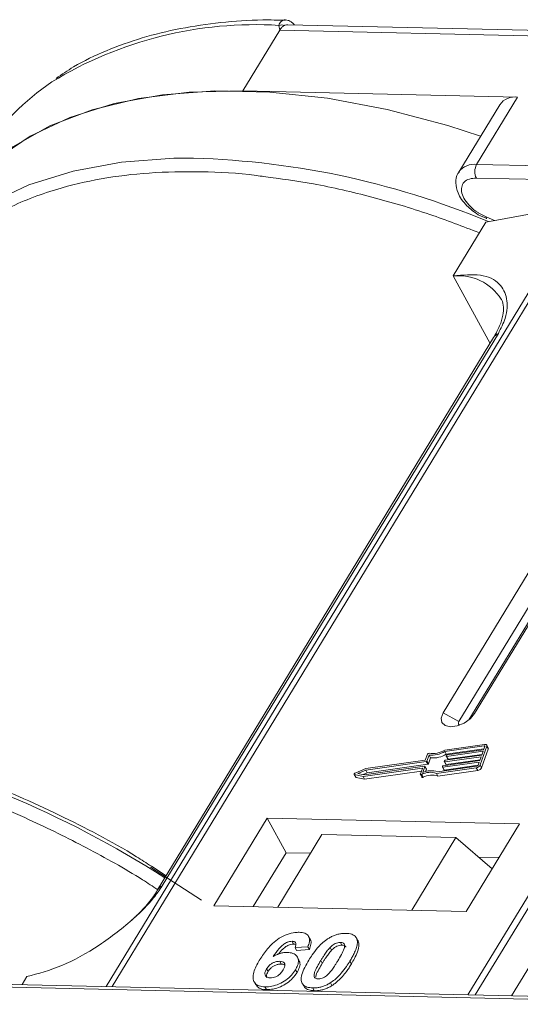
# Model space of a CAD drawing. Header units: millimetres. Extents: x 1675 to 3137, y 343 to 1376.
# Tile 50 of 84: x 2506 to 2529, y 1273 to 1318. Entities that reach past the tile are written whole.
import ezdxf

# ---------------------------------------------------------------- set-up
doc = ezdxf.new("R2010")
doc.units = ezdxf.units.MM

msp = doc.modelspace()

# ---------------------------------------------------------------- linework, layer by layer
at = {"color": 7, "linetype": 'Continuous', "lineweight": 15}
for p, q in [((2516, 1314.266), (2517.681, 1317.028)), ((2517.681, 1317.028), (2517.644, 1317.247)), ((2517.681, 1317.028), (2553.288, 1316.211)), ((2554.116, 1316.45), (2518.046, 1317.278)), ((2528.519, 1313.979), (2516, 1314.266)), ((2526.652, 1310.91), (2528.519, 1313.979)), ((2527.705, 1313.633), (2525.838, 1310.564)), ((2562.259, 1310.093), (2526.652, 1310.91)), ((2526.637, 1310.288), (2562.245, 1309.471)), ((2531.451, 1309.092), (2509.771, 1273.462)), ((2510.04, 1273.456), (2531.737, 1309.113)), ((2527.074, 1308.286), (2531.451, 1309.092)), ((2547.954, 1308.741), (2526.257, 1273.084)), ((2526.59, 1273.076), (2548.27, 1308.706)), ((2526.716, 1308.622), (2527.111, 1308.445)), ((2527.086, 1308.527), (2526.723, 1308.714)), ((2527.464, 1308.358), (2527.086, 1308.527)), ((2527.074, 1308.286), (2525.58, 1305.831)), ((2525.58, 1305.831), (2527.262, 1302.756)), ((2527.426, 1303.026), (2512.113, 1277.86)), ((2512.328, 1278.047), (2527.641, 1303.212)), ((2530.724, 1295.133), (2525.121, 1285.926)), ((2526.558, 1285.893), (2532.16, 1295.1)), ((2531.444, 1294.743), (2525.842, 1285.536)), ((2526.301, 1285.609), (2531.853, 1294.733)), ((2525.842, 1285.536), (2525.121, 1285.926)), ((2526.558, 1285.893), (2526.369, 1285.667)), ((2527.014, 1284.492), (2525.198, 1284.235)), ((2526.989, 1284.422), (2525.201, 1284.168)), ((2525.27, 1284.042), (2525.201, 1284.168)), ((2525.27, 1284.042), (2526.983, 1284.285)), ((2526.945, 1284.18), (2525.285, 1283.944)), ((2525.311, 1284.015), (2526.971, 1284.251)), ((2526.808, 1283.554), (2527.113, 1284.406)), ((2526.877, 1283.428), (2527.182, 1284.279)), ((2526.882, 1284.002), (2526.945, 1284.18)), ((2526.971, 1284.251), (2527.022, 1284.393)), ((2527.015, 1284.374), (2526.989, 1284.422)), ((2527.181, 1284.334), (2527.112, 1284.46)), ((2527.113, 1284.406), (2527.182, 1284.279)), ((2524.313, 1283.772), (2521.604, 1283.388)), ((2524.412, 1284.047), (2524.313, 1283.772)), ((2524.484, 1284.006), (2524.386, 1283.732)), ((2524.455, 1283.606), (2524.386, 1283.732)), ((2524.455, 1283.606), (2524.553, 1283.88)), ((2524.553, 1283.88), (2524.484, 1284.006)), ((2525.132, 1283.518), (2526.792, 1283.754)), ((2525.179, 1283.71), (2525.192, 1283.746)), ((2526.856, 1283.932), (2525.196, 1283.696)), ((2525.221, 1283.767), (2526.882, 1284.002)), ((2525.265, 1283.57), (2526.805, 1283.788)), ((2525.269, 1283.959), (2525.281, 1283.994)), ((2525.269, 1283.949), (2525.338, 1283.823)), ((2525.354, 1283.818), (2525.285, 1283.944)), ((2525.354, 1283.818), (2526.894, 1284.037)), ((2526.792, 1283.754), (2526.856, 1283.932)), ((2521.604, 1283.388), (2521.112, 1283.181)), ((2521.597, 1283.319), (2521.235, 1283.167)), ((2521.476, 1283.033), (2524.163, 1283.414)), ((2521.521, 1283.107), (2524.28, 1283.498)), ((2521.545, 1282.907), (2524.134, 1283.275)), ((2524.356, 1283.711), (2521.597, 1283.319)), ((2521.666, 1283.193), (2521.597, 1283.319)), ((2521.666, 1283.193), (2524.425, 1283.585)), ((2524.179, 1283.4), (2524.087, 1283.143)), ((2524.176, 1283.39), (2524.163, 1283.414)), ((2524.296, 1283.484), (2524.198, 1283.21)), ((2524.365, 1283.367), (2524.296, 1283.493)), ((2524.365, 1283.358), (2524.296, 1283.484)), ((2524.328, 1283.253), (2524.365, 1283.358)), ((2524.425, 1283.585), (2524.356, 1283.711)), ((2524.816, 1283.171), (2526.632, 1283.428)), ((2524.87, 1283.246), (2526.657, 1283.499)), ((2524.884, 1283.044), (2526.701, 1283.302)), ((2525.09, 1283.462), (2525.103, 1283.497)), ((2525.09, 1283.453), (2525.159, 1283.327)), ((2526.767, 1283.683), (2525.107, 1283.448)), ((2525.176, 1283.321), (2525.107, 1283.448)), ((2525.176, 1283.321), (2526.716, 1283.54)), ((2525.18, 1283.701), (2525.249, 1283.575)), ((2525.265, 1283.57), (2525.196, 1283.696)), ((2526.632, 1283.428), (2526.701, 1283.302)), ((2526.716, 1283.541), (2526.767, 1283.683)), ((2526.877, 1283.428), (2526.808, 1283.554)), ((2521.073, 1283.126), (2521.142, 1283)), ((2521.089, 1283.115), (2521.476, 1283.033)), ((2521.158, 1282.989), (2521.089, 1283.115)), ((2521.158, 1282.989), (2521.545, 1282.907)), ((2521.235, 1283.167), (2521.521, 1283.107)), ((2521.545, 1282.907), (2521.476, 1283.033)), ((2521.48, 1283.115), (2521.666, 1283.193)), ((2524.088, 1283.125), (2524.157, 1282.999)), ((2524.21, 1282.995), (2524.141, 1283.121)), ((2524.884, 1283.044), (2524.816, 1283.171)), ((2517.105, 1281.131), (2514.678, 1277.141)), ((2528.598, 1280.867), (2517.105, 1281.131)), ((2517.105, 1281.131), (2517.967, 1279.555)), ((2526.171, 1276.877), (2528.598, 1280.867)), ((2519.604, 1280.389), (2517.587, 1277.074)), ((2519.604, 1280.389), (2525.709, 1280.249)), ((2523.692, 1276.934), (2525.709, 1280.249)), ((2525.709, 1280.249), (2527.354, 1278.822)), ((2517.967, 1279.555), (2516.474, 1277.1)), ((2519.081, 1279.529), (2517.967, 1279.555)), ((2527.664, 1279.332), (2526.741, 1279.354)), ((2511.794, 1278.899), (2514.116, 1277.393)), ((2512.509, 1278.509), (2511.83, 1278.943)), ((2531.712, 1278.741), (2528.242, 1273.038)), ((2514.678, 1277.141), (2526.171, 1276.877)), ((2519.065, 1275.612), (2518.996, 1275.738)), ((2521.126, 1275.735), (2521.12, 1275.746)), ((2518.242, 1275.524), (2518.311, 1275.398)), ((2518.96, 1275.273), (2518.376, 1275.234)), ((2518.376, 1275.234), (2518.445, 1275.108)), ((2518.96, 1275.273), (2519.029, 1275.147)), ((2520.043, 1275.114), (2519.974, 1275.24)), ((2520.446, 1275.474), (2520.515, 1275.348)), ((2521.199, 1275.615), (2521.268, 1275.489)), ((2518.445, 1275.108), (2519.029, 1275.147)), ((2518.555, 1274.666), (2518.486, 1274.792)), ((2517.677, 1274.612), (2517.746, 1274.485)), ((2519.551, 1274.647), (2519.62, 1274.521)), ((2520.877, 1274.617), (2520.946, 1274.491)), ((2505.938, 1273.55), (2506.159, 1273.913)), ((2517.079, 1274.267), (2517.147, 1274.141)), ((2518.398, 1274.226), (2518.467, 1274.1)), ((2503.869, 1273.468), (2539.477, 1272.651)), ((2539.659, 1272.776), (2504.051, 1273.593)), ((2516.513, 1273.676), (2516.582, 1273.55)), ((2517.007, 1273.446), (2517.076, 1273.32)), ((2518.701, 1273.61), (2518.77, 1273.484)), ((2519.988, 1273.63), (2520.057, 1273.504)), ((2519.182, 1273.396), (2519.251, 1273.27))]:
    msp.add_line(p, q, dxfattribs=at)
at = {"color": 7, "linetype": 'Continuous', "lineweight": 15, "flags": 128}
for points in [[(2516, 1314.266), (2513.548, 1314.208), (2511.249, 1313.92), (2509.129, 1313.403), (2507.211, 1312.665), (2505.516, 1311.713), (2504.062, 1310.558), (2503.411, 1309.885)], [(2526.833, 1312.2), (2525.344, 1312.68), (2522.576, 1313.414), (2519.862, 1313.927), (2517.232, 1314.211), (2514.716, 1314.265), (2512.34, 1314.088), (2510.13, 1313.681), (2508.112, 1313.049), (2506.306, 1312.199), (2504.734, 1311.141), (2503.411, 1309.885)], [(2513.3, 1311.204), (2512.848, 1311.196), (2510.472, 1311.019), (2508.263, 1310.612), (2506.244, 1309.98), (2504.439, 1309.13), (2502.866, 1308.072), (2501.544, 1306.816)], [(2525.121, 1285.926), (2525.033, 1285.69), (2525.068, 1285.487), (2525.22, 1285.349), (2525.466, 1285.296), (2525.769, 1285.336), (2526.083, 1285.464), (2526.36, 1285.659), (2526.558, 1285.893)], [(2525.842, 1285.536), (2525.817, 1285.469), (2525.827, 1285.411), (2525.87, 1285.371), (2525.874, 1285.369)], [(2527.022, 1284.393), (2527.023, 1284.399), (2527.023, 1284.406), (2527.021, 1284.411), (2527.017, 1284.416), (2527.012, 1284.419), (2527.005, 1284.421), (2526.997, 1284.422), (2526.989, 1284.422)], [(2527.014, 1284.492), (2527.04, 1284.494), (2527.064, 1284.492), (2527.084, 1284.485), (2527.1, 1284.475), (2527.111, 1284.461), (2527.118, 1284.445), (2527.118, 1284.426), (2527.113, 1284.406)], [(2525.285, 1283.944), (2525.281, 1283.944), (2525.277, 1283.944), (2525.273, 1283.945), (2525.271, 1283.947), (2525.269, 1283.949), (2525.268, 1283.952), (2525.268, 1283.955), (2525.269, 1283.959)], [(2524.163, 1283.414), (2524.167, 1283.415), (2524.171, 1283.414), (2524.175, 1283.413), (2524.177, 1283.412), (2524.179, 1283.409), (2524.18, 1283.407), (2524.18, 1283.403), (2524.179, 1283.4)], [(2524.28, 1283.498), (2524.284, 1283.499), (2524.288, 1283.498), (2524.292, 1283.497), (2524.294, 1283.496), (2524.296, 1283.493), (2524.297, 1283.49), (2524.297, 1283.487), (2524.296, 1283.484)], [(2525.107, 1283.448), (2525.102, 1283.447), (2525.098, 1283.448), (2525.095, 1283.449), (2525.092, 1283.45), (2525.09, 1283.453), (2525.089, 1283.455), (2525.089, 1283.459), (2525.09, 1283.462)], [(2525.196, 1283.696), (2525.192, 1283.695), (2525.188, 1283.696), (2525.184, 1283.697), (2525.182, 1283.699), (2525.18, 1283.701), (2525.179, 1283.704), (2525.179, 1283.707), (2525.179, 1283.71)], [(2521.089, 1283.115), (2521.079, 1283.119), (2521.073, 1283.125), (2521.071, 1283.134), (2521.072, 1283.144), (2521.078, 1283.154), (2521.087, 1283.165), (2521.099, 1283.174), (2521.112, 1283.181)], [(2524.141, 1283.121), (2524.129, 1283.116), (2524.118, 1283.114), (2524.107, 1283.114), (2524.098, 1283.116), (2524.091, 1283.121), (2524.087, 1283.127), (2524.085, 1283.135), (2524.087, 1283.143)], [(2524.157, 1282.999), (2524.16, 1282.995), (2524.167, 1282.99), (2524.176, 1282.988), (2524.187, 1282.988), (2524.198, 1282.99), (2524.21, 1282.995)]]:
    msp.add_lwpolyline(points, dxfattribs=at)
at = {"color": 7, "linetype": 'Continuous', "lineweight": 15}
for centre, radius, start, end in [((2516.571, 1299.491), 17.788, 86.5445, 121.4052), ((2517.768, 1316.882), 0.385, 70.0796, 108.8478), ((2513.108, 1305.928), 10.497, 123.5794, 148.2615), ((2528.395, 1313.141), 0.847, 81.5639, 144.4913), ((2512.715, 1273.676), 37.533, 67.3225, 89.1074), ((2526.528, 1310.07), 0.849, 81.6058, 144.0845), ((2527.245, 1310.585), 0.676, 151.2883, 206.0774), ((2527.199, 1308.497), 0.118, 165.0867, 215.6979), ((2525.82, 1303.523), 2.32, 32.7281, 95.9449), ((2527.839, 1302.769), 0.486, 114.0472, 148.0355), ((2487.179, 1238.959), 46.852, 57.3602, 77.3538), ((2524.598, 1285.174), 1.173, 264.4424, 300.9301), ((2524.655, 1285.072), 0.998, 260.3986, 302.9491), ((2527.121, 1284.305), 0.0661, 336.9348, 26.0002), ((2524.351, 1283.749), 0.0381, 277.4207, 333.8527), ((2524.478, 1284.015), 0.0736, 81.7629, 154.647), ((2524.667, 1285.048), 1.173, 264.4424, 300.9301), ((2525.226, 1283.729), 0.0381, 97.4207, 153.8527), ((2525.315, 1283.977), 0.0381, 97.4207, 153.8527), ((2525.35, 1283.832), 0.0149, 216.6597, 287.1115), ((2524.579, 1282.386), 0.907, 71.2927, 114.8085), ((2524.355, 1283.362), 0.011, 336.9348, 26.0002), ((2524.42, 1283.623), 0.0381, 277.4207, 333.8527), ((2525.137, 1283.481), 0.0381, 97.4207, 153.8527), ((2525.171, 1283.336), 0.0149, 216.6597, 287.1115), ((2525.26, 1283.584), 0.0149, 216.6597, 287.1115), ((2526.602, 1283.655), 0.229, 277.4207, 333.8527), ((2526.648, 1283.575), 0.0762, 277.4207, 333.8527), ((2526.671, 1283.529), 0.229, 277.4207, 333.8527), ((2521.16, 1283.01), 0.0212, 210.2186, 262.8226), ((2524.533, 1282.402), 0.819, 69.8549, 118.6145), ((2524.602, 1282.276), 0.819, 69.8549, 118.6145), ((2512.526, 1277.603), 0.486, 114.0436, 148.1804)]:
    msp.add_arc(centre, radius, start, end, dxfattribs=at)
for points, knots in [([(2517.936, 1317.479), (2517.594, 1317.487), (2516.58, 1317.511), (2514.977, 1317.39), (2513.133, 1317.124), (2511.391, 1316.698), (2509.765, 1316.112), (2508.452, 1315.493), (2507.749, 1315.01), (2507.489, 1314.831)], [0, 0, 0, 0, 0.082192, 0.244094, 0.406946, 0.570776, 0.735755, 0.902211, 1, 1, 1, 1]), ([(2517.644, 1317.247), (2517.653, 1317.28), (2517.675, 1317.352), (2517.742, 1317.434), (2517.828, 1317.483), (2517.896, 1317.506), (2517.933, 1317.495), (2517.937, 1317.494)], [0, 0, 0, 0, 0.2169636, 0.4741671, 0.7154281, 0.9711189, 1, 1, 1, 1]), ([(2518.344, 1317.271), (2518.337, 1317.281), (2518.298, 1317.338), (2518.202, 1317.412), (2518.066, 1317.483), (2517.973, 1317.493), (2517.926, 1317.497)], [0, 0, 0, 0, 0.066072, 0.374284, 0.687294, 1, 1, 1, 1]), ([(2518.046, 1317.267), (2518.007, 1317.269), (2517.958, 1317.272), (2517.91, 1317.249), (2517.899, 1317.244)], [0, 0, 0, 0, 0.778572, 1, 1, 1, 1]), ([(2501.717, 1306.259), (2502.207, 1306.752), (2503.203, 1307.752), (2505.162, 1308.928), (2507.296, 1309.766), (2509.516, 1310.287), (2511.723, 1310.561), (2514.098, 1310.6), (2515.863, 1310.525), (2516.845, 1310.375), (2516.961, 1310.358)], [0, 0, 0, 0, 0.152586, 0.309904, 0.471653, 0.598087, 0.724541, 0.853665, 0.98281, 1, 1, 1, 1]), ([(2516.961, 1310.358), (2517.707, 1310.259), (2519.313, 1310.046), (2521.851, 1309.454), (2524.386, 1308.715), (2526.023, 1308.085), (2526.775, 1307.796)], [0, 0, 0, 0, 0.23569, 0.507619, 0.77384, 1, 1, 1, 1]), ([(2525.852, 1310.561), (2525.834, 1310.541), (2525.721, 1310.409), (2525.682, 1310.06), (2525.766, 1309.659), (2525.958, 1309.312), (2526.243, 1308.957), (2526.534, 1308.751), (2526.716, 1308.622)], [0, 0, 0, 0, 0.037615, 0.241517, 0.451999, 0.598171, 0.747954, 1, 1, 1, 1]), ([(2526.723, 1308.714), (2526.72, 1308.716), (2526.585, 1308.785), (2526.357, 1308.99), (2526.098, 1309.295), (2525.962, 1309.608), (2525.948, 1309.891), (2526.066, 1310.119), (2526.301, 1310.267), (2526.527, 1310.281), (2526.637, 1310.288)], [0, 0, 0, 0, 0.003628, 0.149327, 0.295025, 0.432885, 0.570744, 0.716442, 0.862141, 1, 1, 1, 1]), ([(2527.641, 1303.212), (2527.758, 1303.447), (2528.06, 1304.047), (2528.072, 1304.842), (2527.717, 1305.546), (2526.902, 1305.961), (2526.019, 1305.874), (2525.58, 1305.831)], [0, 0, 0, 0, 0.125713, 0.321276, 0.524466, 0.763484, 1, 1, 1, 1]), ([(2527.764, 1304.775), (2527.775, 1304.76), (2527.844, 1304.667), (2527.881, 1304.463), (2527.864, 1304.058), (2527.73, 1303.577), (2527.524, 1303.206), (2527.424, 1303.025)], [0, 0, 0, 0, 0.054359, 0.333223, 0.559722, 0.78604, 1, 1, 1, 1]), ([(2511.83, 1278.943), (2511.606, 1279.088), (2510.257, 1279.961), (2507.607, 1281.324), (2503.936, 1282.952), (2500.534, 1284.151), (2498.422, 1284.637), (2497.537, 1284.84)], [0, 0, 0, 0, 0.05005, 0.300911, 0.556376, 0.814208, 1, 1, 1, 1]), ([(2497.083, 1284.093), (2497.913, 1283.914), (2499.824, 1283.502), (2502.914, 1282.485), (2506.034, 1281.213), (2508.886, 1279.793), (2510.844, 1278.713), (2511.891, 1278.025), (2512.121, 1277.873)], [0, 0, 0, 0, 0.16608, 0.381967, 0.603934, 0.777439, 0.950971, 1, 1, 1, 1]), ([(2506.159, 1273.913), (2506.677, 1274.05), (2507.714, 1274.325), (2509.461, 1275.295), (2510.898, 1276.404), (2511.863, 1277.369), (2512.202, 1277.863), (2512.328, 1278.047)], [0, 0, 0, 0, 0.249096, 0.498243, 0.745205, 0.90541, 1, 1, 1, 1]), ([(2512.111, 1277.859), (2512.108, 1277.853), (2512.014, 1277.669), (2511.699, 1277.267), (2511.298, 1276.809), (2511.005, 1276.553), (2510.927, 1276.485)], [0, 0, 0, 0, 0.014876, 0.423831, 0.846052, 1, 1, 1, 1]), ([(2516.778, 1274.695), (2516.83, 1274.776), (2516.986, 1275.023), (2517.259, 1275.362), (2517.649, 1275.67), (2518.011, 1275.85), (2518.328, 1275.928), (2518.5, 1275.931), (2518.562, 1275.932)], [0, 0, 0, 0, 0.142337, 0.429127, 0.589943, 0.751205, 0.909895, 1, 1, 1, 1]), ([(2518.562, 1275.932), (2518.655, 1275.923), (2518.825, 1275.907), (2518.981, 1275.789), (2519.051, 1275.615), (2519.023, 1275.431), (2518.974, 1275.308), (2518.96, 1275.273)], [0, 0, 0, 0, 0.242691, 0.439002, 0.635006, 0.895059, 1, 1, 1, 1]), ([(2519.001, 1274.665), (2519.053, 1274.747), (2519.17, 1274.933), (2519.419, 1275.255), (2519.677, 1275.511), (2519.867, 1275.635), (2519.888, 1275.648)], [0, 0, 0, 0, 0.237381, 0.538918, 0.949082, 1, 1, 1, 1]), ([(2519.888, 1275.648), (2519.939, 1275.679), (2520.041, 1275.74), (2520.206, 1275.808), (2520.372, 1275.856), (2520.508, 1275.876), (2520.615, 1275.883), (2520.668, 1275.883), (2520.695, 1275.883)], [0, 0, 0, 0, 0.193776, 0.3936, 0.587864, 0.788908, 0.894169, 1, 1, 1, 1]), ([(2520.695, 1275.883), (2520.742, 1275.88), (2520.837, 1275.875), (2520.963, 1275.845), (2521.071, 1275.794), (2521.138, 1275.731), (2521.178, 1275.669), (2521.192, 1275.633), (2521.199, 1275.615)], [0, 0, 0, 0, 0.192627, 0.388684, 0.582013, 0.783201, 0.891038, 1, 1, 1, 1]), ([(2518.242, 1275.524), (2518.201, 1275.522), (2518.119, 1275.517), (2517.972, 1275.458), (2517.806, 1275.355), (2517.593, 1275.134), (2517.464, 1274.95), (2517.375, 1274.825)], [0, 0, 0, 0, 0.112049, 0.22438, 0.370115, 0.570276, 1, 1, 1, 1]), ([(2517.621, 1274.943), (2517.621, 1274.943), (2517.677, 1275.02), (2517.781, 1275.139), (2517.958, 1275.286), (2518.109, 1275.363), (2518.231, 1275.396), (2518.288, 1275.398), (2518.311, 1275.398)], [0, 0, 0, 0, 0.000071, 0.368569, 0.571075, 0.774891, 0.911654, 1, 1, 1, 1]), ([(2518.376, 1275.234), (2518.396, 1275.282), (2518.428, 1275.357), (2518.417, 1275.447), (2518.371, 1275.498), (2518.306, 1275.52), (2518.26, 1275.523), (2518.242, 1275.524)], [0, 0, 0, 0, 0.33384, 0.524547, 0.716372, 0.891824, 1, 1, 1, 1]), ([(2518.311, 1275.398), (2518.35, 1275.397), (2518.393, 1275.395), (2518.418, 1275.376), (2518.42, 1275.374)], [0, 0, 0, 0, 0.900108, 1, 1, 1, 1]), ([(2519.029, 1275.147), (2519.056, 1275.227), (2519.111, 1275.387), (2519.118, 1275.554), (2519.064, 1275.607), (2519.061, 1275.61)], [0, 0, 0, 0, 0.481785, 0.969308, 1, 1, 1, 1]), ([(2519.551, 1274.647), (2519.576, 1274.688), (2519.627, 1274.77), (2519.698, 1274.881), (2519.766, 1274.98), (2519.829, 1275.067), (2519.896, 1275.155), (2519.948, 1275.212), (2519.974, 1275.24)], [0, 0, 0, 0, 0.20527, 0.410616, 0.557148, 0.703844, 0.851475, 1, 1, 1, 1]), ([(2519.974, 1275.24), (2520.017, 1275.282), (2520.086, 1275.35), (2520.211, 1275.426), (2520.324, 1275.464), (2520.402, 1275.473), (2520.441, 1275.474), (2520.446, 1275.474)], [0, 0, 0, 0, 0.334804, 0.542561, 0.750382, 0.970721, 1, 1, 1, 1]), ([(2520.043, 1275.114), (2520.086, 1275.156), (2520.155, 1275.224), (2520.28, 1275.3), (2520.393, 1275.338), (2520.471, 1275.347), (2520.51, 1275.347), (2520.515, 1275.348)], [0, 0, 0, 0, 0.334804, 0.542561, 0.750382, 0.970721, 1, 1, 1, 1]), ([(2520.446, 1275.474), (2520.485, 1275.469), (2520.554, 1275.461), (2520.618, 1275.413), (2520.645, 1275.325), (2520.615, 1275.157), (2520.493, 1274.913), (2520.381, 1274.725), (2520.324, 1274.63)], [0, 0, 0, 0, 0.105646, 0.186221, 0.267042, 0.431541, 0.712708, 1, 1, 1, 1]), ([(2520.515, 1275.348), (2520.553, 1275.343), (2520.621, 1275.334), (2520.68, 1275.296), (2520.689, 1275.264), (2520.691, 1275.254)], [0, 0, 0, 0, 0.470982, 0.830196, 1, 1, 1, 1]), ([(2521.199, 1275.615), (2521.207, 1275.582), (2521.223, 1275.513), (2521.212, 1275.369), (2521.166, 1275.186), (2521.078, 1274.982), (2520.98, 1274.792), (2520.911, 1274.675), (2520.877, 1274.617)], [0, 0, 0, 0, 0.118432, 0.239329, 0.449434, 0.664178, 0.83182, 1, 1, 1, 1]), ([(2520.946, 1274.491), (2520.994, 1274.573), (2521.102, 1274.756), (2521.238, 1275.057), (2521.306, 1275.319), (2521.275, 1275.454), (2521.268, 1275.489)], [0, 0, 0, 0, 0.236775, 0.527928, 0.878334, 1, 1, 1, 1]), ([(2521.268, 1275.489), (2521.255, 1275.522), (2521.237, 1275.57), (2521.198, 1275.605), (2521.185, 1275.617)], [0, 0, 0, 0, 0.667997, 1, 1, 1, 1]), ([(2517.375, 1274.825), (2517.427, 1274.854), (2517.531, 1274.913), (2517.67, 1274.966), (2517.78, 1274.995), (2517.861, 1275.01), (2517.942, 1275.018), (2517.993, 1275.018), (2518.02, 1275.019)], [0, 0, 0, 0, 0.243654, 0.49576, 0.617892, 0.741503, 0.870025, 1, 1, 1, 1]), ([(2518.02, 1275.019), (2518.112, 1275.009), (2518.299, 1274.989), (2518.468, 1274.851), (2518.547, 1274.662), (2518.516, 1274.443), (2518.434, 1274.293), (2518.398, 1274.226)], [0, 0, 0, 0, 0.210216, 0.421975, 0.620016, 0.831037, 1, 1, 1, 1]), ([(2519.62, 1274.521), (2519.645, 1274.562), (2519.696, 1274.644), (2519.767, 1274.755), (2519.835, 1274.854), (2519.898, 1274.941), (2519.965, 1275.029), (2520.017, 1275.085), (2520.043, 1275.114)], [0, 0, 0, 0, 0.20527, 0.410616, 0.557148, 0.703844, 0.851475, 1, 1, 1, 1]), ([(2517.007, 1273.446), (2516.914, 1273.455), (2516.727, 1273.472), (2516.544, 1273.602), (2516.448, 1273.794), (2516.476, 1274.127), (2516.627, 1274.441), (2516.757, 1274.659), (2516.778, 1274.695)], [0, 0, 0, 0, 0.148269, 0.297647, 0.442421, 0.607851, 0.935658, 1, 1, 1, 1]), ([(2517.079, 1274.267), (2517.113, 1274.318), (2517.169, 1274.401), (2517.298, 1274.504), (2517.427, 1274.568), (2517.559, 1274.608), (2517.639, 1274.61), (2517.677, 1274.612)], [0, 0, 0, 0, 0.276721, 0.45687, 0.637007, 0.824068, 1, 1, 1, 1]), ([(2517.147, 1274.141), (2517.182, 1274.192), (2517.238, 1274.275), (2517.367, 1274.378), (2517.496, 1274.442), (2517.628, 1274.482), (2517.708, 1274.484), (2517.746, 1274.485)], [0, 0, 0, 0, 0.276721, 0.45687, 0.637007, 0.824068, 1, 1, 1, 1]), ([(2517.677, 1274.612), (2517.724, 1274.607), (2517.81, 1274.599), (2517.89, 1274.538), (2517.925, 1274.454), (2517.901, 1274.339), (2517.855, 1274.258), (2517.831, 1274.215)], [0, 0, 0, 0, 0.213757, 0.394944, 0.576585, 0.777311, 1, 1, 1, 1]), ([(2517.746, 1274.485), (2517.795, 1274.483), (2517.863, 1274.479), (2517.901, 1274.446), (2517.912, 1274.437)], [0, 0, 0, 0, 0.715718, 1, 1, 1, 1]), ([(2518.467, 1274.1), (2518.51, 1274.182), (2518.597, 1274.348), (2518.617, 1274.546), (2518.561, 1274.632), (2518.544, 1274.66)], [0, 0, 0, 0, 0.401791, 0.807526, 1, 1, 1, 1]), ([(2519.182, 1273.396), (2519.088, 1273.405), (2518.901, 1273.422), (2518.721, 1273.549), (2518.631, 1273.746), (2518.691, 1274.125), (2518.875, 1274.445), (2519.001, 1274.665)], [0, 0, 0, 0, 0.147528, 0.296569, 0.43214, 0.608737, 1, 1, 1, 1]), ([(2519.431, 1273.805), (2519.385, 1273.811), (2519.311, 1273.821), (2519.25, 1273.876), (2519.233, 1273.971), (2519.267, 1274.139), (2519.392, 1274.379), (2519.498, 1274.557), (2519.551, 1274.647)], [0, 0, 0, 0, 0.125351, 0.202197, 0.279182, 0.459742, 0.727968, 1, 1, 1, 1]), ([(2519.322, 1273.889), (2519.326, 1273.921), (2519.34, 1274.036), (2519.464, 1274.253), (2519.568, 1274.432), (2519.62, 1274.521)], [0, 0, 0, 0, 0.159501, 0.57679, 1, 1, 1, 1]), ([(2520.324, 1274.63), (2520.299, 1274.589), (2520.249, 1274.507), (2520.177, 1274.396), (2520.11, 1274.297), (2520.047, 1274.211), (2519.98, 1274.124), (2519.928, 1274.067), (2519.903, 1274.039)], [0, 0, 0, 0, 0.205942, 0.411959, 0.558149, 0.704502, 0.851801, 1, 1, 1, 1]), ([(2520.877, 1274.617), (2520.825, 1274.535), (2520.709, 1274.349), (2520.464, 1274.031), (2520.207, 1273.774), (2520.016, 1273.649), (2519.988, 1273.63)], [0, 0, 0, 0, 0.236629, 0.537361, 0.932986, 1, 1, 1, 1]), ([(2520.057, 1273.504), (2520.106, 1273.537), (2520.204, 1273.603), (2520.368, 1273.743), (2520.543, 1273.925), (2520.705, 1274.128), (2520.838, 1274.318), (2520.91, 1274.433), (2520.946, 1274.491)], [0, 0, 0, 0, 0.11827, 0.2388803, 0.4507318, 0.6672091, 0.8333396, 1, 1, 1, 1]), ([(2517.245, 1273.855), (2517.199, 1273.861), (2517.106, 1273.872), (2517.024, 1273.947), (2516.992, 1274.045), (2517.018, 1274.158), (2517.059, 1274.232), (2517.079, 1274.267)], [0, 0, 0, 0, 0.207905, 0.419981, 0.630626, 0.821735, 1, 1, 1, 1]), ([(2518.398, 1274.226), (2518.342, 1274.144), (2518.23, 1273.978), (2517.969, 1273.747), (2517.652, 1273.568), (2517.312, 1273.457), (2517.109, 1273.45), (2517.007, 1273.446)], [0, 0, 0, 0, 0.197831, 0.3973, 0.59891, 0.798741, 1, 1, 1, 1]), ([(2517.093, 1273.852), (2517.083, 1273.875), (2517.06, 1273.928), (2517.088, 1274.033), (2517.128, 1274.106), (2517.147, 1274.141)], [0, 0, 0, 0, 0.296139, 0.660307, 1, 1, 1, 1]), ([(2517.076, 1273.32), (2517.177, 1273.323), (2517.378, 1273.33), (2517.708, 1273.437), (2518.019, 1273.609), (2518.288, 1273.838), (2518.406, 1274.011), (2518.467, 1274.1)], [0, 0, 0, 0, 0.198208, 0.398397, 0.584963, 0.787074, 1, 1, 1, 1]), ([(2517.831, 1274.215), (2517.796, 1274.162), (2517.74, 1274.078), (2517.62, 1273.969), (2517.5, 1273.904), (2517.369, 1273.861), (2517.289, 1273.857), (2517.245, 1273.855)], [0, 0, 0, 0, 0.288697, 0.463553, 0.639942, 0.801808, 1, 1, 1, 1]), ([(2519.903, 1274.039), (2519.86, 1273.997), (2519.791, 1273.929), (2519.667, 1273.854), (2519.555, 1273.815), (2519.477, 1273.806), (2519.437, 1273.805), (2519.431, 1273.805)], [0, 0, 0, 0, 0.333678, 0.540413, 0.747264, 0.961209, 1, 1, 1, 1]), ([(2516.593, 1273.556), (2516.621, 1273.509), (2516.688, 1273.399), (2516.879, 1273.332), (2517.028, 1273.323), (2517.076, 1273.32)], [0, 0, 0, 0, 0.3385949, 0.7841318, 1, 1, 1, 1]), ([(2518.782, 1273.491), (2518.803, 1273.453), (2518.856, 1273.355), (2519.034, 1273.286), (2519.189, 1273.275), (2519.251, 1273.27)], [0, 0, 0, 0, 0.275409, 0.710365, 1, 1, 1, 1]), ([(2519.988, 1273.63), (2519.938, 1273.6), (2519.835, 1273.539), (2519.671, 1273.471), (2519.504, 1273.423), (2519.368, 1273.403), (2519.261, 1273.396), (2519.208, 1273.396), (2519.182, 1273.396)], [0, 0, 0, 0, 0.193769, 0.393564, 0.587886, 0.789131, 0.894283, 1, 1, 1, 1]), ([(2519.251, 1273.27), (2519.3, 1273.27), (2519.398, 1273.271), (2519.556, 1273.294), (2519.722, 1273.339), (2519.863, 1273.396), (2519.975, 1273.454), (2520.03, 1273.488), (2520.057, 1273.504)], [0, 0, 0, 0, 0.193594, 0.390501, 0.584817, 0.78683, 0.892868, 1, 1, 1, 1])]:
    msp.add_open_spline(points, degree=3, knots=knots, dxfattribs=at)
msp.add_open_spline([(2517.899, 1317.244), (2517.859, 1317.22), (2517.779, 1317.171), (2517.713, 1317.076), (2517.681, 1317.028)], degree=3, dxfattribs=at)

doc.saveas('drawing.dxf')
